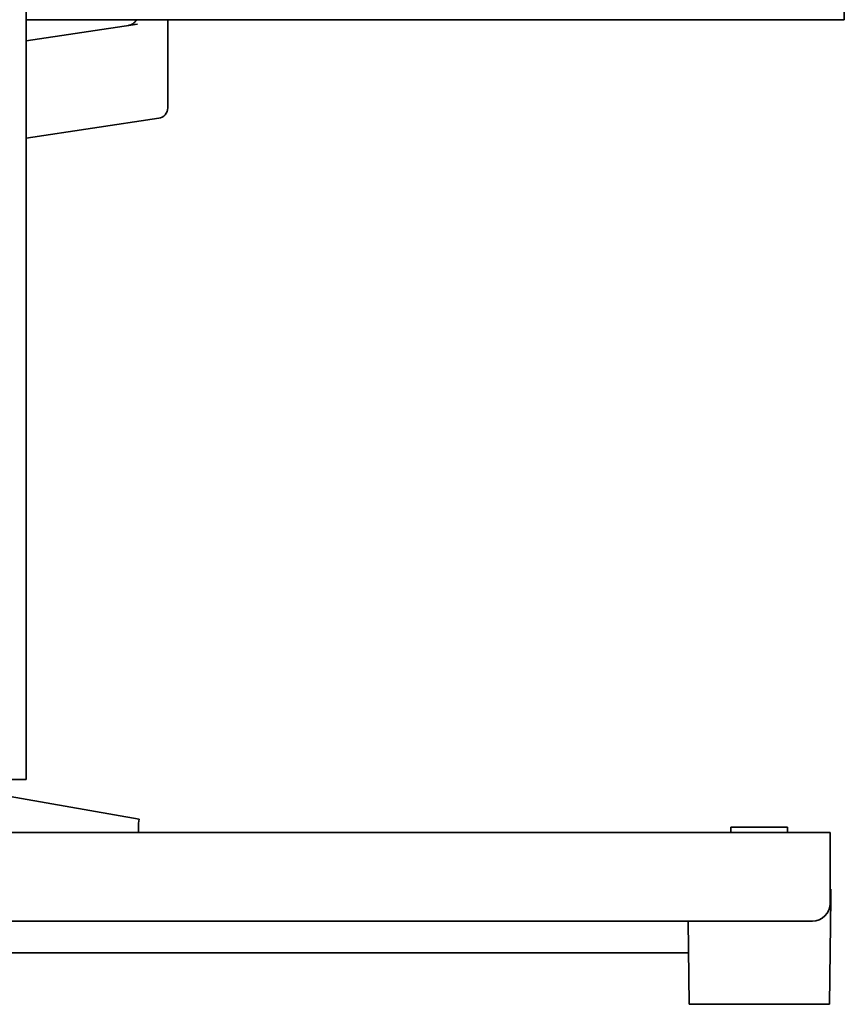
# Model space of a CAD drawing. Header units: millimetres. Extents: x 295 to 965, y 115 to 776.
# Tile 2 of 3: x 646 to 878, y 115 to 393. Entities that reach past the tile are written whole.
import ezdxf

# ---------------------------------------------------------------- set-up
doc = ezdxf.new("R2010")
doc.units = ezdxf.units.MM
doc.header["$LTSCALE"] = 3
doc.layers.add('Krawędzie widoczne(ISO)', color=7, linetype='Continuous', lineweight=35, true_color=0x262659)

msp = doc.modelspace()

# ---------------------------------------------------------------- linework, layer by layer
at = {"layer": 'Krawędzie widoczne(ISO)'}
for p, q in [((647.41, 730.86), (647.41, 178.86)), ((878.41, 393.42), (878.41, 463.92)), ((647.41, 393.42), (878.41, 393.42)), ((678.89, 392.19), (647.41, 387.49)), ((678.89, 392.19), (678.89, 392.19)), ((687.41, 368.55), (687.41, 393.42)), ((647.41, 359.99), (684.85, 365.58)), ((647.41, 178.86), (595.91, 178.86)), ((679.3, 167.66), (627.11, 176.86)), ((679.11, 166.55), (679.3, 167.66)), ((679.11, 163.86), (679.11, 166.55)), ((846.41, 165.36), (862.41, 165.36)), ((846.41, 165.36), (846.41, 163.86)), ((862.41, 165.36), (862.41, 163.86)), ((592.91, 163.86), (874.41, 163.86)), ((874.41, 157.86), (874.41, 163.86)), ((874.41, 157.86), (874.41, 143.86)), ((874.41, 147.86), (874.61, 147.86)), ((874.61, 145.36), (874.61, 147.86)), ((874.21, 115.36), (874.61, 145.36)), ((869.41, 138.86), (309.41, 138.86)), ((834.61, 115.36), (834.29, 138.86)), ((344.4, 129.86), (834.41, 129.86)), ((874.21, 115.36), (834.61, 115.36))]:
    msp.add_line(p, q, dxfattribs=at)
for centre, radius, start in [((684.41, 368.55), 3, 278.5), ((869.41, 143.86), 5, 270)]:
    msp.add_arc(centre, radius, start, 0, dxfattribs=at)
msp.add_open_spline([(676.35, 391.81), (676.45, 391.83), (676.55, 391.85), (676.76, 391.9), (676.85, 391.93), (677.22, 392.07), (677.47, 392.21), (677.93, 392.55), (678.14, 392.75), (678.41, 393.12), (678.51, 393.27), (678.59, 393.42)], degree=3, knots=[0, 0, 0, 0, 0.0313575, 0.0313575, 0.0623657, 0.0623657, 0.1476232, 0.1476232, 0.2329453, 0.2329453, 0.2857851, 0.2857851, 0.2857851, 0.2857851], dxfattribs=at)

doc.saveas('drawing.dxf')
